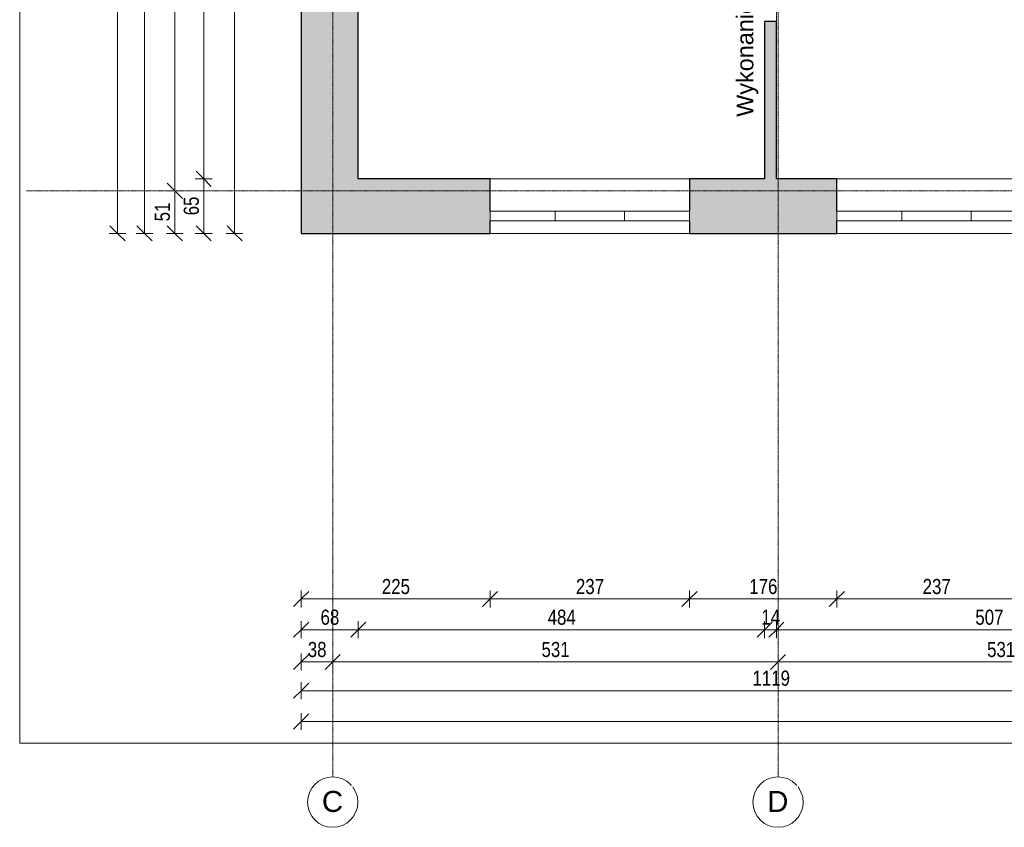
# Model space of a CAD drawing. Header units: centimetres. Extents: x 14785 to 19989, y -11124 to -8451.
# Tile 1 of 26: x 14785 to 15958, y -11124 to -10161. Entities that reach past the tile are written whole.
import ezdxf

# ---------------------------------------------------------------- set-up
doc = ezdxf.new("R2010")
doc.units = ezdxf.units.CM
doc.header["$XCLIPFRAME"] = 2
for name, pattern in [('Kreska', [0.635, 0.3175, -0.3175]), ('Linia siatki', [0.9925, 0.47, -0.2175, 0.0875, -0.2175]), ('Linia wyrównania', [0.32004, 0.16002, -0.16002]), ('Ukryty', [0.714375, 0.47625, -0.238125])]:
    doc.linetypes.add(name, pattern=pattern)
for name, color, linetype, lineweight in [('A-ANNO-DIMS', 211, 'Continuous', 9), ('A-ANNO-DIMS-100', 211, 'Continuous', 9), ('A-DETL-HDLN', 90, 'Ukryty', 9), ('A-GLAZ', 151, 'Continuous', 9), ('A-WALL', 113, 'Continuous', 9), ('A-WALL-PATT', 111, 'Continuous', 25), ('G-ANNO-REFR', 1, 'Linia wyrównania', 9), ('G-ANNO-TEXT', 231, 'Continuous', 9), ('S-GRID', 1, 'Continuous', 9), ('S-GRID-IDEN', 1, 'Continuous', 9)]:
    doc.layers.add(name, color=color, linetype=linetype, lineweight=lineweight)
doc.styles.add('Arial', font='arial.ttf', dxfattribs={"height": 25})
doc.styles.add('Arial_4', font='arial.ttf', dxfattribs={"width": 0.8, "height": 18})
doc.styles.add('Arial_5', font='arial.ttf', dxfattribs={"height": 20})
doc.dimstyles.new('Przekątna_-_1_8_mm_Arial', dxfattribs={"dimscale": 30.48, "dimtxt": 18.364669, "dimasz": 0.590551, "dimexe": 0.328084, "dimexo": 0.0625, "dimgap": 0.016404, "dimtad": 1, "dimdec": 0, "dimdsep": 46, "dimtxsty": 'Arial_4', "dimblk1": 'OBLIQUE', "dimblk2": 'OBLIQUE', "dimsah": 1, "dimcen": 0.09, "dimazin": 0, "dimtfac": 1, "dimtdec": 4, "dimtix": 1, "dimtmove": 0, "dimatfit": 3, "dimfxl": 0.328084, "dimfxlon": 1, "dimtvp": 1, "dimtolj": 1, "dimtzin": 0, "dimarcsym": 2})
picture_1 = doc.add_image_def('image1.png', size_in_pixel=(425, 587))

# ---------------------------------------------------------------- blocks, each defined once
blk = doc.blocks.new('Aluminum_2 szybowe - 160x140-603551-4_Poziom piętra')
at = {"layer": 'A-GLAZ'}
for p, q in [((-137.2, 20.2), (22.8, 20.2)), ((-137.2, 8.7), (-137.2, 20.2)), ((22.8, 20.2), (22.8, 8.7)), ((22.8, 8.7), (-137.2, 8.7))]:
    blk.add_line(p, q, dxfattribs=at)
blk = doc.blocks.new('Siatka - M_Symbol siatki - okrąg-11506-4_Poziom piętra')
at = {"layer": 'S-GRID-IDEN'}
blk.add_circle((0, 0), 0.3, dxfattribs=at)
blk = doc.blocks.new('DIMBLOCK48-4_Poziom piętra')
at = {"layer": 'A-ANNO-DIMS-100'}
for p, q in [((15041.2, -9574.5), (15032.2, -9565.5)), ((15041.2, -9574.5), (15031.2, -9574.5)), ((15041.2, -10415.7), (15041.2, -9574.5)), ((15041.2, -9574.5), (15050.2, -9583.5)), ((15041.2, -9574.5), (15051.2, -9574.5)), ((15041.2, -10415.7), (15032.2, -10406.7)), ((15041.2, -10415.7), (15031.2, -10415.7)), ((15041.2, -10415.7), (15050.2, -10424.7)), ((15041.2, -10415.7), (15051.2, -10415.7))]:
    blk.add_line(p, q, dxfattribs=at)
at = {"layer": 'A-ANNO-DIMS-100', "color": 0, "insert": (15017.3, -10011.7), "char_height": 18, "width": 39.668, "attachment_point": 1, "rotation": 90, "line_spacing_factor": 0.941778, "style": 'Arial_4'}
blk.add_mtext('841', dxfattribs=at)
blk = doc.blocks.new('_Oblique')
at = {"color": 0, "linetype": 'ByBlock', "lineweight": -2}
blk.add_line((-0.5, -0.5), (0.5, 0.5), dxfattribs=at)
blk = doc.blocks.new('DIMBLOCK58-4_Poziom piętra')
at = {"layer": 'A-ANNO-DIMS-100'}
for p, q in [((15004.4, -9621.2), (14995.4, -9612.2)), ((15004.4, -9621.2), (14994.4, -9621.2)), ((15004.4, -9621.2), (15004.4, -10350.7)), ((15004.4, -9621.2), (15013.4, -9630.2)), ((15004.4, -9621.2), (15014.4, -9621.2)), ((15004.4, -10350.7), (14995.4, -10341.7)), ((15004.4, -10350.7), (14994.4, -10350.7)), ((15004.4, -10350.7), (15013.4, -10359.7)), ((15004.4, -10350.7), (15014.4, -10350.7))]:
    blk.add_line(p, q, dxfattribs=at)
at = {"layer": 'A-ANNO-DIMS-100', "color": 0, "insert": (14980.6, -10002.5), "char_height": 18, "width": 39.668, "attachment_point": 1, "rotation": 90, "line_spacing_factor": 0.941778, "style": 'Arial_4'}
blk.add_mtext('730', dxfattribs=at)
blk = doc.blocks.new('DIMBLOCK59-4_Poziom piętra')
at = {"layer": 'A-ANNO-DIMS-100'}
for p, q in [((15004.4, -10350.7), (14995.4, -10341.7)), ((15004.4, -10350.7), (14994.4, -10350.7)), ((15004.4, -10350.7), (15004.4, -10415.7)), ((15004.4, -10350.7), (15013.4, -10359.7)), ((15004.4, -10350.7), (15014.4, -10350.7)), ((15004.4, -10415.7), (14995.4, -10406.7)), ((15004.4, -10415.7), (14994.4, -10415.7)), ((15004.4, -10415.7), (15013.4, -10424.7)), ((15004.4, -10415.7), (15014.4, -10415.7))]:
    blk.add_line(p, q, dxfattribs=at)
at = {"layer": 'A-ANNO-DIMS-100', "color": 0, "insert": (14980.6, -10394.2), "char_height": 18, "width": 26.445, "attachment_point": 1, "rotation": 90, "line_spacing_factor": 0.941778, "style": 'Arial_4'}
blk.add_mtext('65', dxfattribs=at)
blk = doc.blocks.new('DIMBLOCK60-4_Poziom piętra')
at = {"layer": 'A-ANNO-DIMS-100'}
for p, q in [((14970, -10365), (14961, -10356)), ((14970, -10365), (14960, -10365)), ((14970, -10415.7), (14970, -10365)), ((14970, -10365), (14979, -10374)), ((14970, -10365), (14980, -10365)), ((14970, -10415.7), (14961, -10406.7)), ((14970, -10415.7), (14960, -10415.7)), ((14970, -10415.7), (14979, -10424.7)), ((14970, -10415.7), (14980, -10415.7))]:
    blk.add_line(p, q, dxfattribs=at)
at = {"layer": 'A-ANNO-DIMS-100', "color": 0, "insert": (14946.2, -10401.4), "char_height": 18, "width": 26.445, "attachment_point": 1, "rotation": 90, "line_spacing_factor": 0.941778, "style": 'Arial_4'}
blk.add_mtext('51', dxfattribs=at)
blk = doc.blocks.new('DIMBLOCK61-4_Poziom piętra')
at = {"layer": 'A-ANNO-DIMS-100'}
for p, q in [((14970, -9605.7), (14960, -9605.7)), ((14970, -9605.7), (14961, -9596.7)), ((14970, -10365), (14970, -9605.7)), ((14970, -9605.7), (14979, -9614.7)), ((14970, -9605.7), (14980, -9605.7)), ((14970, -10365), (14961, -10356)), ((14970, -10365), (14960, -10365)), ((14970, -10365), (14979, -10374)), ((14970, -10365), (14980, -10365))]:
    blk.add_line(p, q, dxfattribs=at)
at = {"layer": 'A-ANNO-DIMS-100', "color": 0, "insert": (14946.2, -10001.9), "char_height": 18, "width": 39.668, "attachment_point": 1, "rotation": 90, "line_spacing_factor": 0.941778, "style": 'Arial_4'}
blk.add_mtext('759', dxfattribs=at)
blk = doc.blocks.new('DIMBLOCK65-4_Poziom piętra')
at = {"layer": 'A-ANNO-DIMS-100'}
for p, q in [((14933.9, -8842.7), (14923.9, -8842.7)), ((14933.9, -8842.7), (14924.9, -8833.7)), ((14933.9, -10415.7), (14933.9, -8842.7)), ((14933.9, -8842.7), (14942.9, -8851.7)), ((14933.9, -8842.7), (14943.9, -8842.7)), ((14933.9, -10415.7), (14924.9, -10406.7)), ((14933.9, -10415.7), (14923.9, -10415.7)), ((14933.9, -10415.7), (14942.9, -10424.7)), ((14933.9, -10415.7), (14943.9, -10415.7))]:
    blk.add_line(p, q, dxfattribs=at)
at = {"layer": 'A-ANNO-DIMS-100', "color": 0, "insert": (14910, -9651.3), "char_height": 18, "width": 52.89, "attachment_point": 1, "rotation": 90, "line_spacing_factor": 0.941778, "style": 'Arial_4'}
blk.add_mtext('1573', dxfattribs=at)
blk = doc.blocks.new('DIMBLOCK67-4_Poziom piętra')
at = {"layer": 'A-ANNO-DIMS-100'}
for p, q in [((14901.8, -8812.7), (14892.8, -8803.7)), ((14901.8, -8812.7), (14891.8, -8812.7)), ((14901.8, -10415.7), (14901.8, -8812.7)), ((14901.8, -8812.7), (14910.8, -8821.7)), ((14901.8, -8812.7), (14911.8, -8812.7)), ((14901.8, -10415.7), (14892.8, -10406.7)), ((14901.8, -10415.7), (14891.8, -10415.7)), ((14901.8, -10415.7), (14910.8, -10424.7)), ((14901.8, -10415.7), (14911.8, -10415.7))]:
    blk.add_line(p, q, dxfattribs=at)
at = {"layer": 'A-ANNO-DIMS-100', "color": 0, "insert": (14877.9, -9636.3), "char_height": 18, "width": 52.89, "attachment_point": 1, "rotation": 90, "line_spacing_factor": 0.941778, "style": 'Arial_4'}
blk.add_mtext('1603', dxfattribs=at)
blk = doc.blocks.new('DIMBLOCK68-4_Poziom piętra')
at = {"layer": 'A-ANNO-DIMS-100'}
for p, q in [((15120.6, -10851.5), (15120.6, -10841.5)), ((15120.6, -10851.5), (15129.6, -10842.5)), ((15345.6, -10851.5), (15345.6, -10841.5)), ((15345.6, -10851.5), (15354.6, -10842.5)), ((15120.6, -10851.5), (15111.6, -10860.5)), ((15120.6, -10851.5), (15345.6, -10851.5)), ((15120.6, -10851.5), (15120.6, -10861.5)), ((15345.6, -10851.5), (15336.6, -10860.5)), ((15345.6, -10851.5), (15345.6, -10861.5))]:
    blk.add_line(p, q, dxfattribs=at)
at = {"layer": 'A-ANNO-DIMS-100', "color": 0, "insert": (15216.6, -10827.6), "char_height": 18, "width": 39.668, "attachment_point": 1, "line_spacing_factor": 0.941778, "style": 'Arial_4'}
blk.add_mtext('225', dxfattribs=at)
blk = doc.blocks.new('DIMBLOCK69-4_Poziom piętra')
at = {"layer": 'A-ANNO-DIMS-100'}
for p, q in [((15345.6, -10851.5), (15345.6, -10841.5)), ((15345.6, -10851.5), (15354.6, -10842.5)), ((15583.1, -10851.5), (15583.1, -10841.5)), ((15583.1, -10851.5), (15592.1, -10842.5)), ((15345.6, -10851.5), (15336.6, -10860.5)), ((15345.6, -10851.5), (15583.1, -10851.5)), ((15345.6, -10851.5), (15345.6, -10861.5)), ((15583.1, -10851.5), (15574.1, -10860.5)), ((15583.1, -10851.5), (15583.1, -10861.5))]:
    blk.add_line(p, q, dxfattribs=at)
at = {"layer": 'A-ANNO-DIMS-100', "color": 0, "insert": (15447.8, -10827.6), "char_height": 18, "width": 39.668, "attachment_point": 1, "line_spacing_factor": 0.941778, "style": 'Arial_4'}
blk.add_mtext('237', dxfattribs=at)
blk = doc.blocks.new('DIMBLOCK70-4_Poziom piętra')
at = {"layer": 'A-ANNO-DIMS-100'}
for p, q in [((15583.1, -10851.5), (15583.1, -10841.5)), ((15583.1, -10851.5), (15592.1, -10842.5)), ((15758.6, -10851.5), (15758.6, -10841.5)), ((15758.6, -10851.5), (15767.6, -10842.5)), ((15583.1, -10851.5), (15574.1, -10860.5)), ((15583.1, -10851.5), (15758.6, -10851.5)), ((15583.1, -10851.5), (15583.1, -10861.5)), ((15758.6, -10851.5), (15749.6, -10860.5)), ((15758.6, -10851.5), (15758.6, -10861.5))]:
    blk.add_line(p, q, dxfattribs=at)
at = {"layer": 'A-ANNO-DIMS-100', "color": 0, "insert": (15654.3, -10827.6), "char_height": 18, "width": 39.668, "attachment_point": 1, "line_spacing_factor": 0.941778, "style": 'Arial_4'}
blk.add_mtext('176', dxfattribs=at)
blk = doc.blocks.new('DIMBLOCK71-4_Poziom piętra')
at = {"layer": 'A-ANNO-DIMS-100'}
for p, q in [((15758.6, -10851.5), (15758.6, -10841.5)), ((15758.6, -10851.5), (15767.6, -10842.5)), ((15996.1, -10851.5), (15996.1, -10841.5)), ((15996.1, -10851.5), (16005.1, -10842.5)), ((15758.6, -10851.5), (15749.6, -10860.5)), ((15758.6, -10851.5), (15996.1, -10851.5)), ((15758.6, -10851.5), (15758.6, -10861.5)), ((15996.1, -10851.5), (15987.1, -10860.5)), ((15996.1, -10851.5), (15996.1, -10861.5))]:
    blk.add_line(p, q, dxfattribs=at)
at = {"layer": 'A-ANNO-DIMS-100', "color": 0, "insert": (15860.8, -10827.6), "char_height": 18, "width": 39.668, "attachment_point": 1, "line_spacing_factor": 0.941778, "style": 'Arial_4'}
blk.add_mtext('237', dxfattribs=at)
blk = doc.blocks.new('DIMBLOCK85-4_Poziom piętra')
at = {"layer": 'A-ANNO-DIMS-100'}
for p, q in [((15120.6, -10888.1), (15120.6, -10878.1)), ((15120.6, -10888.1), (15129.6, -10879.1)), ((15188.6, -10888.1), (15188.6, -10878.1)), ((15188.6, -10888.1), (15197.6, -10879.1)), ((15120.6, -10888.1), (15111.6, -10897.1)), ((15120.6, -10888.1), (15188.6, -10888.1)), ((15120.6, -10888.1), (15120.6, -10898.1)), ((15188.6, -10888.1), (15179.6, -10897.1)), ((15188.6, -10888.1), (15188.6, -10898.1))]:
    blk.add_line(p, q, dxfattribs=at)
at = {"layer": 'A-ANNO-DIMS-100', "color": 0, "insert": (15143.6, -10864.2), "char_height": 18, "width": 26.445, "attachment_point": 1, "line_spacing_factor": 0.941778, "style": 'Arial_4'}
blk.add_mtext('68', dxfattribs=at)
blk = doc.blocks.new('DIMBLOCK86-4_Poziom piętra')
at = {"layer": 'A-ANNO-DIMS-100'}
for p, q in [((15188.6, -10888.1), (15188.6, -10878.1)), ((15188.6, -10888.1), (15197.6, -10879.1)), ((15672.6, -10888.1), (15672.6, -10878.1)), ((15672.6, -10888.1), (15681.6, -10879.1)), ((15188.6, -10888.1), (15179.6, -10897.1)), ((15188.6, -10888.1), (15672.6, -10888.1)), ((15188.6, -10888.1), (15188.6, -10898.1)), ((15672.6, -10888.1), (15663.6, -10897.1)), ((15672.6, -10888.1), (15672.6, -10898.1))]:
    blk.add_line(p, q, dxfattribs=at)
at = {"layer": 'A-ANNO-DIMS-100', "color": 0, "insert": (15414.1, -10864.2), "char_height": 18, "width": 39.668, "attachment_point": 1, "line_spacing_factor": 0.941778, "style": 'Arial_4'}
blk.add_mtext('484', dxfattribs=at)
blk = doc.blocks.new('DIMBLOCK87-4_Poziom piętra')
at = {"layer": 'A-ANNO-DIMS-100'}
for p, q in [((15672.6, -10888.1), (15672.6, -10878.1)), ((15672.6, -10888.1), (15681.6, -10879.1)), ((15686.6, -10888.1), (15686.6, -10878.1)), ((15686.6, -10888.1), (15695.6, -10879.1)), ((15672.6, -10888.1), (15663.6, -10897.1)), ((15672.6, -10888.1), (15686.6, -10888.1)), ((15672.6, -10888.1), (15672.6, -10898.1)), ((15686.6, -10888.1), (15677.6, -10897.1)), ((15686.6, -10888.1), (15686.6, -10898.1))]:
    blk.add_line(p, q, dxfattribs=at)
at = {"layer": 'A-ANNO-DIMS-100', "color": 0, "insert": (15668.6, -10864.2), "char_height": 18, "width": 26.445, "attachment_point": 1, "line_spacing_factor": 0.941778, "style": 'Arial_4'}
blk.add_mtext('14', dxfattribs=at)
blk = doc.blocks.new('DIMBLOCK88-4_Poziom piętra')
at = {"layer": 'A-ANNO-DIMS-100'}
for p, q in [((15686.6, -10888.1), (15686.6, -10878.1)), ((15686.6, -10888.1), (15695.6, -10879.1)), ((16193.6, -10888.1), (16193.6, -10878.1)), ((16193.6, -10888.1), (16202.6, -10879.1)), ((15686.6, -10888.1), (15677.6, -10897.1)), ((15686.6, -10888.1), (16193.6, -10888.1)), ((15686.6, -10888.1), (15686.6, -10898.1)), ((16193.6, -10888.1), (16184.6, -10897.1)), ((16193.6, -10888.1), (16193.6, -10898.1))]:
    blk.add_line(p, q, dxfattribs=at)
at = {"layer": 'A-ANNO-DIMS-100', "color": 0, "insert": (15923.6, -10864.2), "char_height": 18, "width": 39.668, "attachment_point": 1, "line_spacing_factor": 0.941778, "style": 'Arial_4'}
blk.add_mtext('507', dxfattribs=at)
blk = doc.blocks.new('DIMBLOCK96-4_Poziom piętra')
at = {"layer": 'A-ANNO-DIMS-100'}
for p, q in [((15120.6, -10926.6), (15120.6, -10916.6)), ((15120.6, -10926.6), (15129.6, -10917.6)), ((15158.1, -10926.6), (15158.1, -10916.6)), ((15158.1, -10926.6), (15167.1, -10917.6)), ((15120.6, -10926.6), (15111.6, -10935.6)), ((15120.6, -10926.6), (15158.1, -10926.6)), ((15120.6, -10926.6), (15120.6, -10936.6)), ((15158.1, -10926.6), (15149.1, -10935.6)), ((15158.1, -10926.6), (15158.1, -10936.6))]:
    blk.add_line(p, q, dxfattribs=at)
at = {"layer": 'A-ANNO-DIMS-100', "color": 0, "insert": (15128.4, -10902.7), "char_height": 18, "width": 26.445, "attachment_point": 1, "line_spacing_factor": 0.941778, "style": 'Arial_4'}
blk.add_mtext('38', dxfattribs=at)
blk = doc.blocks.new('DIMBLOCK97-4_Poziom piętra')
at = {"layer": 'A-ANNO-DIMS-100'}
for p, q in [((15158.1, -10926.6), (15158.1, -10916.6)), ((15158.1, -10926.6), (15167.1, -10917.6)), ((15688.6, -10926.6), (15688.6, -10916.6)), ((15688.6, -10926.6), (15697.6, -10917.6)), ((15158.1, -10926.6), (15149.1, -10935.6)), ((15158.1, -10926.6), (15688.6, -10926.6)), ((15158.1, -10926.6), (15158.1, -10936.6)), ((15688.6, -10926.6), (15679.6, -10935.6)), ((15688.6, -10926.6), (15688.6, -10936.6))]:
    blk.add_line(p, q, dxfattribs=at)
at = {"layer": 'A-ANNO-DIMS-100', "color": 0, "insert": (15406.8, -10902.7), "char_height": 18, "width": 39.668, "attachment_point": 1, "line_spacing_factor": 0.941778, "style": 'Arial_4'}
blk.add_mtext('531', dxfattribs=at)
blk = doc.blocks.new('DIMBLOCK98-4_Poziom piętra')
at = {"layer": 'A-ANNO-DIMS-100'}
for p, q in [((15688.6, -10926.6), (15688.6, -10916.6)), ((15688.6, -10926.6), (15697.6, -10917.6)), ((16219.6, -10926.6), (16219.6, -10916.6)), ((16219.6, -10926.6), (16228.6, -10917.6)), ((15688.6, -10926.6), (15679.6, -10935.6)), ((15688.6, -10926.6), (16219.6, -10926.6)), ((15688.6, -10926.6), (15688.6, -10936.6)), ((16219.6, -10926.6), (16210.6, -10935.6)), ((16219.6, -10926.6), (16219.6, -10936.6))]:
    blk.add_line(p, q, dxfattribs=at)
at = {"layer": 'A-ANNO-DIMS-100', "color": 0, "insert": (15937.6, -10902.7), "char_height": 18, "width": 39.668, "attachment_point": 1, "line_spacing_factor": 0.941778, "style": 'Arial_4'}
blk.add_mtext('531', dxfattribs=at)
blk = doc.blocks.new('DIMBLOCK104-4_Poziom piętra')
at = {"layer": 'A-ANNO-DIMS-100'}
for p, q in [((15120.6, -10960.8), (15120.6, -10950.8)), ((15120.6, -10960.8), (15129.6, -10951.8)), ((16239.6, -10960.8), (16239.6, -10950.8)), ((16239.6, -10960.8), (16248.6, -10951.8)), ((15120.6, -10960.8), (15111.6, -10969.8)), ((15120.6, -10960.8), (16239.6, -10960.8)), ((15120.6, -10960.8), (15120.6, -10970.8)), ((16239.6, -10960.8), (16230.6, -10969.8)), ((16239.6, -10960.8), (16239.6, -10970.8))]:
    blk.add_line(p, q, dxfattribs=at)
at = {"layer": 'A-ANNO-DIMS-100', "color": 0, "insert": (15658.1, -10936.9), "char_height": 18, "width": 52.89, "attachment_point": 1, "line_spacing_factor": 0.941778, "style": 'Arial_4'}
blk.add_mtext('1119', dxfattribs=at)
blk = doc.blocks.new('DIMBLOCK107-4_Poziom piętra')
at = {"layer": 'A-ANNO-DIMS-100'}
for p, q in [((15120.6, -10997.5), (15120.6, -10987.5)), ((15120.6, -10997.5), (15129.6, -10988.5)), ((17920.6, -10997.5), (17920.6, -10987.5)), ((17920.6, -10997.5), (17929.6, -10988.5)), ((15120.6, -10997.5), (15111.6, -11006.5)), ((15120.6, -10997.5), (17920.6, -10997.5)), ((15120.6, -10997.5), (15120.6, -11007.5)), ((17920.6, -10997.5), (17911.6, -11006.5)), ((17920.6, -10997.5), (17920.6, -11007.5))]:
    blk.add_line(p, q, dxfattribs=at)
at = {"layer": 'A-ANNO-DIMS-100', "color": 0, "insert": (16498.6, -10973.6), "char_height": 18, "width": 52.89, "attachment_point": 1, "line_spacing_factor": 0.941778, "style": 'Arial_4'}
blk.add_mtext('2800', dxfattribs=at)

msp = doc.modelspace()

# ---------------------------------------------------------------- hatches: boundary and pattern name
at = {"layer": 'A-WALL-PATT', "lineweight": 9}
h = msp.add_hatch(color=256, dxfattribs=at)
h.paths.add_polyline_path([(15120.62, -10415.71), (15188.62, -10415.71), (15188.62, -9574.54), (15120.62, -9574.54), (15120.62, -9747.37)])
h.paths.add_polyline_path([(15120.62, -9384.54), (15188.62, -9384.54), (15188.62, -8842.71), (15120.62, -8842.71), (15120.62, -9109.4)])
msp.add_hatch(color=256, dxfattribs=at).paths.add_polyline_path([(15679.62, -10350.71), (15686.62, -10350.71), (15686.62, -10163.21), (15672.62, -10163.21), (15672.62, -10350.71)])
h = msp.add_hatch(color=256, dxfattribs=at)
h.paths.add_polyline_path([(15679.62, -10415.71), (15679.62, -10350.71), (15583.08, -10350.71), (15583.08, -10415.71)])
h.paths.add_polyline_path([(15345.62, -10415.71), (15345.62, -10350.71), (15188.62, -10350.71), (15188.62, -10415.71)])
h = msp.add_hatch(color=256, dxfattribs=at)
h.paths.add_polyline_path([(16143.86, -10415.71), (16193.62, -10415.71), (16193.62, -10350.71), (15996.08, -10350.71), (15996.08, -10415.71), (16123.58, -10415.71)])
h.paths.add_polyline_path([(15758.57, -10415.71), (15758.62, -10415.71), (15758.62, -10350.71), (15679.62, -10350.71), (15679.62, -10415.71)])

# ---------------------------------------------------------------- linework, layer by layer
at = {"layer": 'A-DETL-HDLN', "linetype": 'Kreska'}
msp.add_line((15686.62, -9798.71), (15686.62, -10163.21), dxfattribs=at)
at = {"layer": 'A-WALL', "lineweight": 25}
for p, q in [((15120.62, -9574.54), (15120.62, -10415.71)), ((15188.62, -10350.71), (15188.62, -9621.21)), ((15672.62, -10163.21), (15672.62, -10350.71)), ((15686.62, -10163.21), (15672.62, -10163.21)), ((15686.62, -10350.71), (15686.62, -10163.21)), ((15345.62, -10350.71), (15188.62, -10350.71)), ((15345.62, -10389.28), (15345.62, -10350.71)), ((15672.62, -10350.71), (15583.08, -10350.71)), ((15583.08, -10350.71), (15583.08, -10389.28)), ((15758.62, -10350.71), (15686.62, -10350.71)), ((15758.62, -10389.28), (15758.62, -10350.71)), ((15345.62, -10415.71), (15345.62, -10400.71)), ((15583.08, -10400.71), (15583.08, -10415.71)), ((15758.62, -10415.71), (15758.62, -10400.71)), ((15120.62, -10415.71), (15345.62, -10415.71)), ((15583.08, -10415.71), (15758.62, -10415.71))]:
    msp.add_line(p, q, dxfattribs=at)
at = {"layer": 'A-WALL'}
for p, q in [((15345.62, -10350.71), (15583.08, -10350.71)), ((15758.62, -10350.71), (15996.08, -10350.71)), ((15583.08, -10415.71), (15345.62, -10415.71)), ((15996.08, -10415.71), (15758.62, -10415.71))]:
    msp.add_line(p, q, dxfattribs=at)
at = {"layer": 'S-GRID', "linetype": 'Linia siatki'}
for p, q in [((15158.12, -8451.11), (15158.12, -11063.66)), ((15688.62, -8451.11), (15688.62, -11063.66)), ((14793.33, -10364.96), (18286.21, -10364.96))]:
    msp.add_line(p, q, dxfattribs=at)

# ---------------------------------------------------------------- block references
at = {"layer": 'A-GLAZ', "rotation": 180}
for p in [(15368.46, -10380.56), (15445.92, -10380.56), (15781.46, -10380.56), (15858.92, -10380.56)]:
    msp.add_blockref('Aluminum_2 szybowe - 160x140-603551-4_Poziom piętra', p, dxfattribs=at)
at = {"layer": 'S-GRID-IDEN', "xscale": 99.99999999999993, "yscale": 99.99999999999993, "zscale": 99.99999999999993, "rotation": 180}
for p in [(15158.12, -11093.66), (15688.62, -11093.66)]:
    msp.add_blockref('Siatka - M_Symbol siatki - okrąg-11506-4_Poziom piętra', p, dxfattribs=at)

# ---------------------------------------------------------------- texts
at = {"layer": 'G-ANNO-TEXT', "color": 7, "insert": (15639.17, -10276.81), "char_height": 20, "width": 507.4682, "attachment_point": 1, "rotation": 90, "style": 'Arial_5'}
msp.add_mtext('Wykonanie otworu wraz z nadpro', dxfattribs=at)

# ---------------------------------------------------------------- dimensions: what is measured, and where the dimension line sits
at = {"layer": 'A-ANNO-DIMS'}
for base, p1, p2, override, picture, middle in [((14901.77, -8812.71), (14911.77, -10415.71), (14911.77, -8812.71), {"dimpost": '<>', "dimfxl": 1603}, 'DIMBLOCK67-4_Poziom piętra', (14892.07, -9614.21)), ((14933.85, -8842.71), (14943.85, -10415.71), (14943.85, -8842.71), {"dimpost": '<>', "dimfxl": 1573}, 'DIMBLOCK65-4_Poziom piętra', (14924.16, -9629.21)), ((15041.21, -9574.54), (15051.21, -10415.71), (15051.21, -9574.54), {"dimpost": '<>', "dimfxl": 841.17}, 'DIMBLOCK48-4_Poziom piętra', (15031.52, -9995.13)), ((14970.03, -9605.71), (14960.03, -10364.96), (14960.03, -9605.71), {"dimpost": '<>', "dimfxl": 759.25}, 'DIMBLOCK61-4_Poziom piętra', (14960.34, -9985.34)), ((15004.41816449, -10350.7148915), (15014.41816449, -9621.2148915), (15014.41816449, -10350.7148915), {"dimpost": '<>', "dimfxl": 729.5}, 'DIMBLOCK58-4_Poziom piętra', (14994.7217115, -9985.9648915)), ((15004.42, -10415.71), (15014.42, -10350.71), (15014.42, -10415.71), {"dimpost": '<>', "dimfxl": 65}, 'DIMBLOCK59-4_Poziom piętra', (14994.73, -10383.21)), ((14970.03, -10364.96), (14980.03, -10415.71), (14960.03, -10364.96), {"dimpost": '<>', "dimfxl": 54.548717}, 'DIMBLOCK60-4_Poziom piętra', (14960.34, -10390.34))]:
    dim = msp.add_linear_dim(base=base, p1=p1, p2=p2, angle=90, dimstyle='Przekątna_-_1_8_mm_Arial', override=override, dxfattribs=at)
    dim.commit()
    dim.dimension.update_dxf_attribs({"geometry": picture, "text_midpoint": middle})
for base, p1, p2, override, picture, middle in [((15345.62, -10851.51), (15120.62, -10841.51), (15345.62, -10841.51), {"dimpost": '<>', "dimfxl": 225}, 'DIMBLOCK68-4_Poziom piętra', (15233.12, -10841.82)), ((15583.08, -10851.51), (15345.62, -10841.51), (15583.08, -10841.51), {"dimpost": '<>', "dimfxl": 237.46}, 'DIMBLOCK69-4_Poziom piętra', (15464.35, -10841.81)), ((15758.62, -10851.51), (15583.08, -10841.51), (15758.62, -10841.51), {"dimpost": '<>', "dimfxl": 175.54}, 'DIMBLOCK70-4_Poziom piętra', (15670.85, -10841.82)), ((15996.08, -10851.51), (15758.62, -10841.51), (15996.08, -10841.51), {"dimpost": '<>', "dimfxl": 237.46}, 'DIMBLOCK71-4_Poziom piętra', (15877.35, -10841.81)), ((15188.62, -10888.05), (15120.62, -10878.05), (15188.62, -10878.05), {"dimpost": '<>', "dimfxl": 68}, 'DIMBLOCK85-4_Poziom piętra', (15154.62, -10878.36)), ((15672.62, -10888.05), (15188.62, -10878.05), (15672.62, -10878.05), {"dimpost": '<>', "dimfxl": 484}, 'DIMBLOCK86-4_Poziom piętra', (15430.62, -10878.36)), ((15686.62, -10888.05), (15672.62, -10878.05), (15686.62, -10878.05), {"dimpost": '<>', "dimfxl": 14}, 'DIMBLOCK87-4_Poziom piętra', (15679.62, -10878.52)), ((16193.62, -10888.05), (15686.62, -10878.05), (16193.62, -10878.05), {"dimpost": '<>', "dimfxl": 507}, 'DIMBLOCK88-4_Poziom piętra', (15940.12, -10878.36)), ((15158.12255481, -10926.59120254), (15120.62255481, -10916.59120254), (15158.12255481, -10916.59120254), {"dimpost": '<>', "dimfxl": 37.5}, 'DIMBLOCK96-4_Poziom piętra', (15139.37255481, -10916.89474955)), ((15688.62255481, -10926.59120254), (15158.12255481, -10916.59120254), (15688.62255481, -10916.59120254), {"dimpost": '<>', "dimfxl": 530.5}, 'DIMBLOCK97-4_Poziom piętra', (15423.37255481, -10916.89474955)), ((16219.62, -10926.59), (15688.62, -10916.59), (16219.62, -10916.59), {"dimpost": '<>', "dimfxl": 531}, 'DIMBLOCK98-4_Poziom piętra', (15954.12, -10916.89)), ((16239.62, -10960.76), (15120.62, -10950.76), (16239.62, -10950.76), {"dimpost": '<>', "dimfxl": 1119}, 'DIMBLOCK104-4_Poziom piętra', (15680.12, -10951.07)), ((17920.62, -10997.51), (15120.62, -10987.51), (17920.62, -10987.51), {"dimpost": '<>', "dimfxl": 2800}, 'DIMBLOCK107-4_Poziom piętra', (16520.62, -10987.82))]:
    dim = msp.add_linear_dim(base=base, p1=p1, p2=p2, dimstyle='Przekątna_-_1_8_mm_Arial', override=override, dxfattribs=at)
    dim.commit()
    dim.dimension.update_dxf_attribs({"geometry": picture, "text_midpoint": middle})

# ---------------------------------------------------------------- pictures from other files: only their frames are drawn
at = {"layer": 'G-ANNO-REFR'}
image = msp.add_image(picture_1, insert=(13294.02, -10599.16), size_in_units=(1499.31, 2070.81), dxfattribs=at)
image.set_boundary_path([(422.208, 706.731), (422.208, -16.598), (1893.711, -16.598), (1893.711, 706.731), (422.208, 706.731)])
image.dxf.flags = 15

# ---------------------------------------------------------------- next in the draw order: texts
at = {"layer": 'S-GRID-IDEN', "char_height": 25, "width": 30.4641, "attachment_point": 1, "style": 'Arial', "bg_fill": 3, "box_fill_scale": 1.25, "bg_fill_color": 256, "bg_fill_true_color": 13158600, "bg_fill_transparency": 0}
for s, insert in [('\\fArial|b0|i0|c238|p34|;C', (15145.23, -11080.31)), ('\\fArial|b0|i0|c238|p34|;D', (15675.73, -11080.31))]:
    msp.add_mtext(s, dxfattribs=dict(at, insert=insert))

doc.saveas('drawing.dxf')
